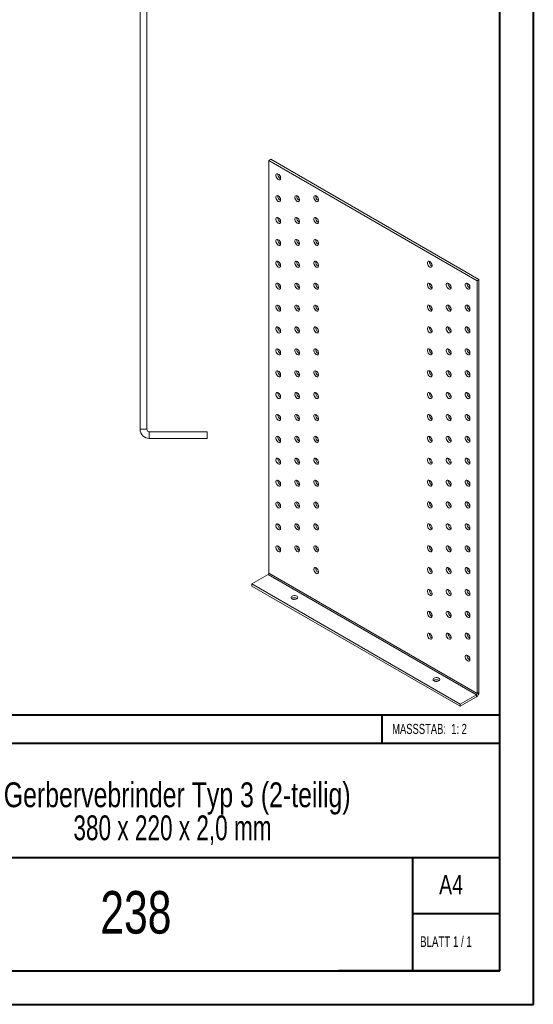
# Model space of a CAD drawing. Header units: millimetres. Extents: x 0 to 210, y 0 to 297.
# Tile 2 of 3: x 133 to 210, y 0 to 147. Entities that reach past the tile are written whole.
import ezdxf

# ---------------------------------------------------------------- set-up
doc = ezdxf.new("R2010")
doc.units = ezdxf.units.MM
doc.styles.add('SLDTEXTSTYLE0', font='TXT', dxfattribs={"width": 0.75})
doc.styles.add('SLDTEXTSTYLE1', font='TXT', dxfattribs={"width": 0.681818})
doc.styles.add('SLDTEXTSTYLE2', font='TXT', dxfattribs={"width": 0.7})
doc.styles.add('SLDTEXTSTYLE4', font='TXT', dxfattribs={"width": 0.680556})

# ---------------------------------------------------------------- blocks, each defined once
blk = doc.blocks.new('SW_NOTE_1')
at = {"color": 0, "linetype": 'Continuous', "lineweight": 0, "char_height": 3.7042, "attachment_point": 2}
for s, insert, style in [('Gerbervebrinder Typ 3 (2-teilig)', (36.75, 4.77), 'SLDTEXTSTYLE0'), ('380 x 220 x 2,0 mm', (36.05, -0.16), 'SLDTEXTSTYLE4')]:
    blk.add_mtext(s, dxfattribs=dict(at, insert=insert, style=style))

msp = doc.modelspace()

# ---------------------------------------------------------------- linework, layer by layer
at = {"color": 7, "linetype": 'Continuous', "lineweight": 40}
for p, q in [((210.08, 0.21), (210.08, 297.21)), ((205.08, 5.21), (205.08, 292.21)), ((205.08, 43.37), (10.11, 43.37)), ((187.47, 39.12), (187.47, 43.37)), ((205.08, 39.12), (108.91, 39.12)), ((108.91, 22.12), (205.08, 22.12)), ((192.08, 5.21), (192.08, 22.21)), ((205.08, 13.71), (192.08, 13.71)), ((10.08, 5.21), (205.08, 5.21)), ((205.08, 5.21), (180.99, 5.21)), ((0.08, 0.21), (210.08, 0.21))]:
    msp.add_line(p, q, dxfattribs=at)
at = {"color": 7, "linetype": 'Continuous', "lineweight": 15}
for p, q in [((151.33, 274.68), (151.33, 86.04)), ((152.33, 274.68), (152.33, 86.04)), ((170.84, 126.34), (170.56, 126.18)), ((201.67, 108.22), (170.56, 126.18)), ((170.56, 126.18), (170.56, 64.57)), ((201.96, 108.38), (170.84, 126.34)), ((172.26, 123.49), (172.32, 123.46)), ((172.26, 120.22), (172.32, 120.19)), ((175.09, 120.22), (175.15, 120.19)), ((177.92, 120.22), (177.98, 120.19)), ((172.26, 116.95), (172.32, 116.92)), ((175.09, 116.95), (175.15, 116.92)), ((177.92, 116.95), (177.98, 116.92)), ((172.26, 113.69), (172.32, 113.66)), ((175.09, 113.69), (175.15, 113.66)), ((177.92, 113.69), (177.98, 113.66)), ((172.26, 110.42), (172.32, 110.39)), ((175.09, 110.42), (175.15, 110.39)), ((177.92, 110.42), (177.98, 110.39)), ((194.89, 110.42), (194.95, 110.39)), ((201.96, 108.38), (201.67, 108.22)), ((201.67, 46.61), (201.67, 108.22)), ((201.96, 46.77), (201.96, 108.38)), ((172.26, 107.16), (172.32, 107.13)), ((175.09, 107.16), (175.15, 107.13)), ((177.92, 107.16), (177.98, 107.13)), ((194.89, 107.16), (194.95, 107.13)), ((197.71, 107.16), (197.78, 107.13)), ((200.54, 107.16), (200.61, 107.13)), ((172.26, 103.89), (172.32, 103.86)), ((175.09, 103.89), (175.15, 103.86)), ((177.92, 103.89), (177.98, 103.86)), ((194.89, 103.89), (194.95, 103.86)), ((197.71, 103.89), (197.78, 103.86)), ((200.54, 103.89), (200.61, 103.86)), ((172.26, 100.62), (172.32, 100.59)), ((175.09, 100.62), (175.15, 100.59)), ((177.92, 100.62), (177.98, 100.59)), ((194.89, 100.63), (194.95, 100.6)), ((197.71, 100.63), (197.78, 100.6)), ((200.54, 100.63), (200.61, 100.6)), ((172.26, 97.36), (172.32, 97.33)), ((175.09, 97.36), (175.15, 97.33)), ((177.92, 97.36), (177.98, 97.33)), ((194.89, 97.36), (194.95, 97.33)), ((197.71, 97.36), (197.78, 97.33)), ((200.54, 97.36), (200.61, 97.33)), ((172.26, 94.09), (172.32, 94.06)), ((175.09, 94.09), (175.15, 94.06)), ((177.92, 94.09), (177.98, 94.06)), ((194.89, 94.09), (194.95, 94.06)), ((197.71, 94.09), (197.78, 94.06)), ((200.54, 94.09), (200.61, 94.06)), ((172.26, 90.82), (172.32, 90.79)), ((175.09, 90.83), (175.15, 90.79)), ((177.92, 90.83), (177.98, 90.79)), ((194.89, 90.83), (194.95, 90.8)), ((197.71, 90.83), (197.78, 90.8)), ((200.54, 90.83), (200.61, 90.8)), ((172.26, 87.56), (172.32, 87.53)), ((175.09, 87.56), (175.15, 87.53)), ((177.92, 87.56), (177.98, 87.53)), ((194.89, 87.56), (194.95, 87.53)), ((197.71, 87.56), (197.78, 87.53)), ((200.54, 87.56), (200.61, 87.53)), ((152.33, 86.04), (151.33, 86.04)), ((152.7, 85.68), (152.7, 84.68)), ((152.7, 85.68), (161.33, 85.68)), ((161.33, 84.68), (161.33, 85.68)), ((152.7, 84.68), (161.33, 84.68)), ((172.26, 84.29), (172.32, 84.26)), ((175.09, 84.29), (175.15, 84.26)), ((177.92, 84.29), (177.98, 84.26)), ((194.89, 84.29), (194.95, 84.26)), ((197.71, 84.29), (197.78, 84.26)), ((200.54, 84.3), (200.61, 84.26)), ((172.26, 81.03), (172.32, 81)), ((175.09, 81.03), (175.15, 81)), ((177.92, 81.03), (177.98, 81)), ((194.89, 81.03), (194.95, 81)), ((197.71, 81.03), (197.78, 81)), ((200.54, 81.03), (200.61, 81)), ((172.26, 77.76), (172.32, 77.73)), ((175.09, 77.76), (175.15, 77.73)), ((177.92, 77.76), (177.98, 77.73)), ((194.89, 77.76), (194.95, 77.73)), ((197.71, 77.76), (197.78, 77.73)), ((200.54, 77.76), (200.61, 77.73)), ((172.26, 74.49), (172.32, 74.46)), ((175.09, 74.49), (175.15, 74.46)), ((177.92, 74.49), (177.98, 74.46)), ((194.89, 74.5), (194.95, 74.47)), ((197.71, 74.5), (197.78, 74.47)), ((200.54, 74.5), (200.61, 74.47)), ((172.26, 71.23), (172.32, 71.2)), ((175.09, 71.23), (175.15, 71.2)), ((177.92, 71.23), (177.98, 71.2)), ((194.89, 71.23), (194.95, 71.2)), ((197.71, 71.23), (197.78, 71.2)), ((200.54, 71.23), (200.61, 71.2)), ((172.26, 67.96), (172.32, 67.93)), ((175.09, 67.96), (175.15, 67.93)), ((177.92, 67.96), (177.98, 67.93)), ((194.89, 67.96), (194.95, 67.93)), ((197.71, 67.96), (197.78, 67.93)), ((200.54, 67.96), (200.61, 67.93)), ((177.92, 64.7), (177.98, 64.67)), ((194.89, 64.7), (194.95, 64.67)), ((197.71, 64.7), (197.78, 64.67)), ((200.54, 64.7), (200.61, 64.67)), ((170.46, 64.39), (168.02, 62.98)), ((170.46, 64.39), (201.57, 46.43)), ((170.56, 64.57), (201.67, 46.61)), ((168.02, 62.98), (199.13, 45.02)), ((168.02, 62.65), (168.02, 62.98)), ((168.02, 62.65), (199.13, 44.69)), ((194.89, 61.43), (194.95, 61.4)), ((197.71, 61.43), (197.78, 61.4)), ((200.54, 61.43), (200.61, 61.4)), ((194.89, 58.17), (194.95, 58.13)), ((197.71, 58.17), (197.78, 58.14)), ((200.54, 58.17), (200.61, 58.14)), ((194.89, 54.9), (194.95, 54.87)), ((197.71, 54.9), (197.78, 54.87)), ((200.54, 54.9), (200.61, 54.87)), ((200.54, 51.63), (200.61, 51.6)), ((199.13, 45.02), (201.57, 46.43)), ((199.13, 44.69), (201.57, 46.1)), ((201.57, 46.1), (201.57, 46.43)), ((201.96, 46.77), (201.67, 46.61)), ((199.13, 44.69), (199.13, 45.02))]:
    msp.add_line(p, q, dxfattribs=at)
at = {"color": 7, "linetype": 'Continuous', "lineweight": 15, "flags": 128}
for points in [[(171.98, 123.32), (172.1, 123.28), (172.2, 123.29), (172.28, 123.35), (172.32, 123.46), (172.32, 123.6), (172.28, 123.76), (172.2, 123.91), (172.1, 124.05), (171.98, 124.14), (171.85, 124.18), (171.75, 124.18), (171.67, 124.11), (171.63, 124), (171.63, 123.86), (171.67, 123.7), (171.75, 123.55), (171.85, 123.42), (171.98, 123.32)], [(171.98, 120.06), (172.1, 120.01), (172.2, 120.02), (172.28, 120.08), (172.32, 120.19), (172.32, 120.34), (172.28, 120.49), (172.2, 120.65), (172.1, 120.78), (171.98, 120.87), (171.85, 120.92), (171.75, 120.91), (171.67, 120.85), (171.63, 120.74), (171.63, 120.6), (171.67, 120.44), (171.75, 120.28), (171.85, 120.15), (171.98, 120.06)], [(174.8, 120.06), (174.92, 120.01), (175.03, 120.02), (175.11, 120.08), (175.15, 120.19), (175.15, 120.34), (175.11, 120.49), (175.03, 120.65), (174.92, 120.78), (174.8, 120.87), (174.68, 120.92), (174.58, 120.91), (174.5, 120.85), (174.46, 120.74), (174.46, 120.6), (174.5, 120.44), (174.58, 120.28), (174.68, 120.15), (174.8, 120.06)], [(177.63, 120.06), (177.75, 120.01), (177.86, 120.02), (177.94, 120.08), (177.98, 120.19), (177.98, 120.34), (177.94, 120.49), (177.86, 120.65), (177.75, 120.78), (177.63, 120.87), (177.51, 120.92), (177.41, 120.91), (177.33, 120.85), (177.28, 120.74), (177.28, 120.6), (177.33, 120.44), (177.41, 120.28), (177.51, 120.15), (177.63, 120.06)], [(171.98, 116.79), (172.1, 116.75), (172.2, 116.76), (172.28, 116.82), (172.32, 116.93), (172.32, 117.07), (172.28, 117.23), (172.2, 117.38), (172.1, 117.51), (171.98, 117.61), (171.85, 117.65), (171.75, 117.64), (171.67, 117.58), (171.63, 117.47), (171.63, 117.33), (171.67, 117.17), (171.75, 117.02), (171.85, 116.89), (171.98, 116.79)], [(174.8, 116.79), (174.92, 116.75), (175.03, 116.76), (175.11, 116.82), (175.15, 116.93), (175.15, 117.07), (175.11, 117.23), (175.03, 117.38), (174.92, 117.51), (174.8, 117.61), (174.68, 117.65), (174.58, 117.64), (174.5, 117.58), (174.46, 117.47), (174.46, 117.33), (174.5, 117.17), (174.58, 117.02), (174.68, 116.89), (174.8, 116.79)], [(177.63, 116.79), (177.75, 116.75), (177.86, 116.76), (177.94, 116.82), (177.98, 116.93), (177.98, 117.07), (177.94, 117.23), (177.86, 117.38), (177.75, 117.51), (177.63, 117.61), (177.51, 117.65), (177.41, 117.64), (177.33, 117.58), (177.28, 117.47), (177.28, 117.33), (177.33, 117.17), (177.41, 117.02), (177.51, 116.89), (177.63, 116.79)], [(171.98, 113.52), (172.1, 113.48), (172.2, 113.49), (172.28, 113.55), (172.32, 113.66), (172.32, 113.8), (172.28, 113.96), (172.2, 114.11), (172.1, 114.25), (171.98, 114.34), (171.85, 114.39), (171.75, 114.38), (171.67, 114.31), (171.63, 114.2), (171.63, 114.06), (171.67, 113.91), (171.75, 113.75), (171.85, 113.62), (171.98, 113.52)], [(174.8, 113.53), (174.92, 113.48), (175.03, 113.49), (175.11, 113.55), (175.15, 113.66), (175.15, 113.8), (175.11, 113.96), (175.03, 114.11), (174.92, 114.25), (174.8, 114.34), (174.68, 114.39), (174.58, 114.38), (174.5, 114.31), (174.46, 114.21), (174.46, 114.06), (174.5, 113.91), (174.58, 113.75), (174.68, 113.62), (174.8, 113.53)], [(177.63, 113.53), (177.75, 113.48), (177.86, 113.49), (177.94, 113.55), (177.98, 113.66), (177.98, 113.8), (177.94, 113.96), (177.86, 114.12), (177.75, 114.25), (177.63, 114.34), (177.51, 114.39), (177.41, 114.38), (177.33, 114.31), (177.28, 114.21), (177.28, 114.06), (177.33, 113.91), (177.41, 113.75), (177.51, 113.62), (177.63, 113.53)], [(171.98, 110.26), (172.1, 110.21), (172.2, 110.22), (172.28, 110.29), (172.32, 110.39), (172.32, 110.54), (172.28, 110.69), (172.2, 110.85), (172.1, 110.98), (171.98, 111.08), (171.85, 111.12), (171.75, 111.11), (171.67, 111.05), (171.63, 110.94), (171.63, 110.8), (171.67, 110.64), (171.75, 110.49), (171.85, 110.35), (171.98, 110.26)], [(174.8, 110.26), (174.92, 110.21), (175.03, 110.22), (175.11, 110.29), (175.15, 110.4), (175.15, 110.54), (175.11, 110.69), (175.03, 110.85), (174.92, 110.98), (174.8, 111.08), (174.68, 111.12), (174.58, 111.11), (174.5, 111.05), (174.46, 110.94), (174.46, 110.8), (174.5, 110.64), (174.58, 110.49), (174.68, 110.35), (174.8, 110.26)], [(177.63, 110.26), (177.75, 110.21), (177.86, 110.22), (177.94, 110.29), (177.98, 110.4), (177.98, 110.54), (177.94, 110.69), (177.86, 110.85), (177.75, 110.98), (177.63, 111.08), (177.51, 111.12), (177.41, 111.11), (177.33, 111.05), (177.28, 110.94), (177.28, 110.8), (177.33, 110.64), (177.41, 110.49), (177.51, 110.35), (177.63, 110.26)], [(194.6, 110.26), (194.72, 110.22), (194.83, 110.23), (194.91, 110.29), (194.95, 110.4), (194.95, 110.54), (194.91, 110.7), (194.83, 110.85), (194.72, 110.98), (194.6, 111.08), (194.48, 111.12), (194.38, 111.11), (194.3, 111.05), (194.25, 110.94), (194.25, 110.8), (194.3, 110.64), (194.38, 110.49), (194.48, 110.36), (194.6, 110.26)], [(171.98, 106.99), (172.1, 106.95), (172.2, 106.96), (172.28, 107.02), (172.32, 107.13), (172.32, 107.27), (172.28, 107.43), (172.2, 107.58), (172.1, 107.71), (171.98, 107.81), (171.85, 107.85), (171.75, 107.84), (171.67, 107.78), (171.63, 107.67), (171.63, 107.53), (171.67, 107.37), (171.75, 107.22), (171.85, 107.09), (171.98, 106.99)], [(174.8, 106.99), (174.92, 106.95), (175.03, 106.96), (175.11, 107.02), (175.15, 107.13), (175.15, 107.27), (175.11, 107.43), (175.03, 107.58), (174.92, 107.71), (174.8, 107.81), (174.68, 107.85), (174.58, 107.84), (174.5, 107.78), (174.46, 107.67), (174.46, 107.53), (174.5, 107.37), (174.58, 107.22), (174.68, 107.09), (174.8, 106.99)], [(177.63, 106.99), (177.75, 106.95), (177.86, 106.96), (177.94, 107.02), (177.98, 107.13), (177.98, 107.27), (177.94, 107.43), (177.86, 107.58), (177.75, 107.72), (177.63, 107.81), (177.51, 107.85), (177.41, 107.85), (177.33, 107.78), (177.28, 107.67), (177.28, 107.53), (177.33, 107.37), (177.41, 107.22), (177.51, 107.09), (177.63, 106.99)], [(194.6, 106.99), (194.72, 106.95), (194.83, 106.96), (194.91, 107.02), (194.95, 107.13), (194.95, 107.27), (194.91, 107.43), (194.83, 107.58), (194.72, 107.72), (194.6, 107.81), (194.48, 107.86), (194.38, 107.85), (194.3, 107.78), (194.25, 107.67), (194.25, 107.53), (194.3, 107.38), (194.38, 107.22), (194.48, 107.09), (194.6, 106.99)], [(197.43, 106.99), (197.55, 106.95), (197.66, 106.96), (197.74, 107.02), (197.78, 107.13), (197.78, 107.27), (197.74, 107.43), (197.66, 107.58), (197.55, 107.72), (197.43, 107.81), (197.31, 107.86), (197.2, 107.85), (197.13, 107.78), (197.08, 107.67), (197.08, 107.53), (197.13, 107.38), (197.2, 107.22), (197.31, 107.09), (197.43, 106.99)], [(200.26, 107), (200.38, 106.95), (200.49, 106.96), (200.57, 107.02), (200.61, 107.13), (200.61, 107.27), (200.57, 107.43), (200.49, 107.58), (200.38, 107.72), (200.26, 107.81), (200.14, 107.86), (200.03, 107.85), (199.95, 107.78), (199.91, 107.68), (199.91, 107.53), (199.95, 107.38), (200.03, 107.22), (200.14, 107.09), (200.26, 107)], [(171.98, 103.73), (172.1, 103.68), (172.2, 103.69), (172.28, 103.75), (172.32, 103.86), (172.32, 104), (172.28, 104.16), (172.2, 104.32), (172.1, 104.45), (171.98, 104.54), (171.85, 104.59), (171.75, 104.58), (171.67, 104.52), (171.63, 104.41), (171.63, 104.26), (171.67, 104.11), (171.75, 103.95), (171.85, 103.82), (171.98, 103.73)], [(174.8, 103.73), (174.92, 103.68), (175.03, 103.69), (175.11, 103.75), (175.15, 103.86), (175.15, 104), (175.11, 104.16), (175.03, 104.32), (174.92, 104.45), (174.8, 104.54), (174.68, 104.59), (174.58, 104.58), (174.5, 104.52), (174.46, 104.41), (174.46, 104.26), (174.5, 104.11), (174.58, 103.95), (174.68, 103.82), (174.8, 103.73)], [(177.63, 103.73), (177.75, 103.68), (177.86, 103.69), (177.94, 103.75), (177.98, 103.86), (177.98, 104), (177.94, 104.16), (177.86, 104.32), (177.75, 104.45), (177.63, 104.54), (177.51, 104.59), (177.41, 104.58), (177.33, 104.52), (177.28, 104.41), (177.28, 104.27), (177.33, 104.11), (177.41, 103.95), (177.51, 103.82), (177.63, 103.73)], [(194.6, 103.73), (194.72, 103.68), (194.83, 103.69), (194.91, 103.76), (194.95, 103.86), (194.95, 104.01), (194.91, 104.16), (194.83, 104.32), (194.72, 104.45), (194.6, 104.54), (194.48, 104.59), (194.38, 104.58), (194.3, 104.52), (194.25, 104.41), (194.25, 104.27), (194.3, 104.11), (194.38, 103.96), (194.48, 103.82), (194.6, 103.73)], [(197.43, 103.73), (197.55, 103.68), (197.66, 103.69), (197.74, 103.76), (197.78, 103.87), (197.78, 104.01), (197.74, 104.16), (197.66, 104.32), (197.55, 104.45), (197.43, 104.55), (197.31, 104.59), (197.2, 104.58), (197.13, 104.52), (197.08, 104.41), (197.08, 104.27), (197.13, 104.11), (197.2, 103.96), (197.31, 103.82), (197.43, 103.73)], [(200.26, 103.73), (200.38, 103.68), (200.49, 103.69), (200.57, 103.76), (200.61, 103.87), (200.61, 104.01), (200.57, 104.16), (200.49, 104.32), (200.38, 104.45), (200.26, 104.55), (200.14, 104.59), (200.03, 104.58), (199.95, 104.52), (199.91, 104.41), (199.91, 104.27), (199.95, 104.11), (200.03, 103.96), (200.14, 103.82), (200.26, 103.73)], [(171.98, 100.46), (172.1, 100.41), (172.2, 100.42), (172.28, 100.49), (172.32, 100.6), (172.32, 100.74), (172.28, 100.9), (172.2, 101.05), (172.1, 101.18), (171.98, 101.28), (171.85, 101.32), (171.75, 101.31), (171.67, 101.25), (171.63, 101.14), (171.63, 101), (171.67, 100.84), (171.75, 100.69), (171.85, 100.55), (171.98, 100.46)], [(174.8, 100.46), (174.92, 100.42), (175.03, 100.42), (175.11, 100.49), (175.15, 100.6), (175.15, 100.74), (175.11, 100.9), (175.03, 101.05), (174.92, 101.18), (174.8, 101.28), (174.68, 101.32), (174.58, 101.31), (174.5, 101.25), (174.46, 101.14), (174.46, 101), (174.5, 100.84), (174.58, 100.69), (174.68, 100.55), (174.8, 100.46)], [(177.63, 100.46), (177.75, 100.42), (177.86, 100.42), (177.94, 100.49), (177.98, 100.6), (177.98, 100.74), (177.94, 100.9), (177.86, 101.05), (177.75, 101.18), (177.63, 101.28), (177.51, 101.32), (177.41, 101.31), (177.33, 101.25), (177.28, 101.14), (177.28, 101), (177.33, 100.84), (177.41, 100.69), (177.51, 100.56), (177.63, 100.46)], [(194.6, 100.46), (194.72, 100.42), (194.83, 100.43), (194.91, 100.49), (194.95, 100.6), (194.95, 100.74), (194.91, 100.9), (194.83, 101.05), (194.72, 101.18), (194.6, 101.28), (194.48, 101.32), (194.38, 101.31), (194.3, 101.25), (194.25, 101.14), (194.25, 101), (194.3, 100.84), (194.38, 100.69), (194.48, 100.56), (194.6, 100.46)], [(197.43, 100.46), (197.55, 100.42), (197.66, 100.43), (197.74, 100.49), (197.78, 100.6), (197.78, 100.74), (197.74, 100.9), (197.66, 101.05), (197.55, 101.18), (197.43, 101.28), (197.31, 101.32), (197.2, 101.31), (197.13, 101.25), (197.08, 101.14), (197.08, 101), (197.13, 100.84), (197.2, 100.69), (197.31, 100.56), (197.43, 100.46)], [(200.26, 100.46), (200.38, 100.42), (200.49, 100.43), (200.57, 100.49), (200.61, 100.6), (200.61, 100.74), (200.57, 100.9), (200.49, 101.05), (200.38, 101.18), (200.26, 101.28), (200.14, 101.32), (200.03, 101.31), (199.95, 101.25), (199.91, 101.14), (199.91, 101), (199.95, 100.84), (200.03, 100.69), (200.14, 100.56), (200.26, 100.46)], [(171.98, 97.19), (172.1, 97.15), (172.2, 97.16), (172.28, 97.22), (172.32, 97.33), (172.32, 97.47), (172.28, 97.63), (172.2, 97.78), (172.1, 97.92), (171.98, 98.01), (171.85, 98.06), (171.75, 98.05), (171.67, 97.98), (171.63, 97.87), (171.63, 97.73), (171.67, 97.57), (171.75, 97.42), (171.85, 97.29), (171.98, 97.19)], [(174.8, 97.19), (174.92, 97.15), (175.03, 97.16), (175.11, 97.22), (175.15, 97.33), (175.15, 97.47), (175.11, 97.63), (175.03, 97.78), (174.92, 97.92), (174.8, 98.01), (174.68, 98.06), (174.58, 98.05), (174.5, 97.98), (174.46, 97.87), (174.46, 97.73), (174.5, 97.58), (174.58, 97.42), (174.68, 97.29), (174.8, 97.19)], [(177.63, 97.19), (177.75, 97.15), (177.86, 97.16), (177.94, 97.22), (177.98, 97.33), (177.98, 97.47), (177.94, 97.63), (177.86, 97.78), (177.75, 97.92), (177.63, 98.01), (177.51, 98.06), (177.41, 98.05), (177.33, 97.98), (177.28, 97.87), (177.28, 97.73), (177.33, 97.58), (177.41, 97.42), (177.51, 97.29), (177.63, 97.19)], [(194.6, 97.2), (194.72, 97.15), (194.83, 97.16), (194.91, 97.22), (194.95, 97.33), (194.95, 97.47), (194.91, 97.63), (194.83, 97.79), (194.72, 97.92), (194.6, 98.01), (194.48, 98.06), (194.38, 98.05), (194.3, 97.99), (194.25, 97.88), (194.25, 97.73), (194.3, 97.58), (194.38, 97.42), (194.48, 97.29), (194.6, 97.2)], [(197.43, 97.2), (197.55, 97.15), (197.66, 97.16), (197.74, 97.22), (197.78, 97.33), (197.78, 97.47), (197.74, 97.63), (197.66, 97.79), (197.55, 97.92), (197.43, 98.01), (197.31, 98.06), (197.2, 98.05), (197.13, 97.99), (197.08, 97.88), (197.08, 97.73), (197.13, 97.58), (197.2, 97.42), (197.31, 97.29), (197.43, 97.2)], [(200.26, 97.2), (200.38, 97.15), (200.49, 97.16), (200.57, 97.22), (200.61, 97.33), (200.61, 97.47), (200.57, 97.63), (200.49, 97.79), (200.38, 97.92), (200.26, 98.01), (200.14, 98.06), (200.03, 98.05), (199.95, 97.99), (199.91, 97.88), (199.91, 97.73), (199.95, 97.58), (200.03, 97.42), (200.14, 97.29), (200.26, 97.2)], [(171.98, 93.93), (172.1, 93.88), (172.2, 93.89), (172.28, 93.96), (172.32, 94.06), (172.32, 94.21), (172.28, 94.36), (172.2, 94.52), (172.1, 94.65), (171.98, 94.74), (171.85, 94.79), (171.75, 94.78), (171.67, 94.72), (171.63, 94.61), (171.63, 94.47), (171.67, 94.31), (171.75, 94.15), (171.85, 94.02), (171.98, 93.93)], [(174.8, 93.93), (174.92, 93.88), (175.03, 93.89), (175.11, 93.96), (175.15, 94.06), (175.15, 94.21), (175.11, 94.36), (175.03, 94.52), (174.92, 94.65), (174.8, 94.74), (174.68, 94.79), (174.58, 94.78), (174.5, 94.72), (174.46, 94.61), (174.46, 94.47), (174.5, 94.31), (174.58, 94.15), (174.68, 94.02), (174.8, 93.93)], [(177.63, 93.93), (177.75, 93.88), (177.86, 93.89), (177.94, 93.96), (177.98, 94.06), (177.98, 94.21), (177.94, 94.36), (177.86, 94.52), (177.75, 94.65), (177.63, 94.74), (177.51, 94.79), (177.41, 94.78), (177.33, 94.72), (177.28, 94.61), (177.28, 94.47), (177.33, 94.31), (177.41, 94.16), (177.51, 94.02), (177.63, 93.93)], [(194.6, 93.93), (194.72, 93.88), (194.83, 93.89), (194.91, 93.96), (194.95, 94.07), (194.95, 94.21), (194.91, 94.37), (194.83, 94.52), (194.72, 94.65), (194.6, 94.75), (194.48, 94.79), (194.38, 94.78), (194.3, 94.72), (194.25, 94.61), (194.25, 94.47), (194.3, 94.31), (194.38, 94.16), (194.48, 94.02), (194.6, 93.93)], [(197.43, 93.93), (197.55, 93.88), (197.66, 93.89), (197.74, 93.96), (197.78, 94.07), (197.78, 94.21), (197.74, 94.37), (197.66, 94.52), (197.55, 94.65), (197.43, 94.75), (197.31, 94.79), (197.2, 94.78), (197.13, 94.72), (197.08, 94.61), (197.08, 94.47), (197.13, 94.31), (197.2, 94.16), (197.31, 94.02), (197.43, 93.93)], [(200.26, 93.93), (200.38, 93.89), (200.49, 93.89), (200.57, 93.96), (200.61, 94.07), (200.61, 94.21), (200.57, 94.37), (200.49, 94.52), (200.38, 94.65), (200.26, 94.75), (200.14, 94.79), (200.03, 94.78), (199.95, 94.72), (199.91, 94.61), (199.91, 94.47), (199.95, 94.31), (200.03, 94.16), (200.14, 94.02), (200.26, 93.93)], [(171.98, 90.66), (172.1, 90.62), (172.2, 90.63), (172.28, 90.69), (172.32, 90.8), (172.32, 90.94), (172.28, 91.1), (172.2, 91.25), (172.1, 91.38), (171.98, 91.48), (171.85, 91.52), (171.75, 91.51), (171.67, 91.45), (171.63, 91.34), (171.63, 91.2), (171.67, 91.04), (171.75, 90.89), (171.85, 90.76), (171.98, 90.66)], [(174.8, 90.66), (174.92, 90.62), (175.03, 90.63), (175.11, 90.69), (175.15, 90.8), (175.15, 90.94), (175.11, 91.1), (175.03, 91.25), (174.92, 91.38), (174.8, 91.48), (174.68, 91.52), (174.58, 91.51), (174.5, 91.45), (174.46, 91.34), (174.46, 91.2), (174.5, 91.04), (174.58, 90.89), (174.68, 90.76), (174.8, 90.66)], [(177.63, 90.66), (177.75, 90.62), (177.86, 90.63), (177.94, 90.69), (177.98, 90.8), (177.98, 90.94), (177.94, 91.1), (177.86, 91.25), (177.75, 91.38), (177.63, 91.48), (177.51, 91.52), (177.41, 91.51), (177.33, 91.45), (177.28, 91.34), (177.28, 91.2), (177.33, 91.04), (177.41, 90.89), (177.51, 90.76), (177.63, 90.66)], [(194.6, 90.66), (194.72, 90.62), (194.83, 90.63), (194.91, 90.69), (194.95, 90.8), (194.95, 90.94), (194.91, 91.1), (194.83, 91.25), (194.72, 91.39), (194.6, 91.48), (194.48, 91.53), (194.38, 91.52), (194.3, 91.45), (194.25, 91.34), (194.25, 91.2), (194.3, 91.04), (194.38, 90.89), (194.48, 90.76), (194.6, 90.66)], [(197.43, 90.66), (197.55, 90.62), (197.66, 90.63), (197.74, 90.69), (197.78, 90.8), (197.78, 90.94), (197.74, 91.1), (197.66, 91.25), (197.55, 91.39), (197.43, 91.48), (197.31, 91.53), (197.2, 91.52), (197.13, 91.45), (197.08, 91.34), (197.08, 91.2), (197.13, 91.04), (197.2, 90.89), (197.31, 90.76), (197.43, 90.66)], [(200.26, 90.66), (200.38, 90.62), (200.49, 90.63), (200.57, 90.69), (200.61, 90.8), (200.61, 90.94), (200.57, 91.1), (200.49, 91.25), (200.38, 91.39), (200.26, 91.48), (200.14, 91.53), (200.03, 91.52), (199.95, 91.45), (199.91, 91.34), (199.91, 91.2), (199.95, 91.05), (200.03, 90.89), (200.14, 90.76), (200.26, 90.66)], [(171.98, 87.4), (172.1, 87.35), (172.2, 87.36), (172.28, 87.42), (172.32, 87.53), (172.32, 87.67), (172.28, 87.83), (172.2, 87.99), (172.1, 88.12), (171.98, 88.21), (171.85, 88.26), (171.75, 88.25), (171.67, 88.18), (171.63, 88.08), (171.63, 87.93), (171.67, 87.78), (171.75, 87.62), (171.85, 87.49), (171.98, 87.4)], [(174.8, 87.4), (174.92, 87.35), (175.03, 87.36), (175.11, 87.42), (175.15, 87.53), (175.15, 87.67), (175.11, 87.83), (175.03, 87.99), (174.92, 88.12), (174.8, 88.21), (174.68, 88.26), (174.58, 88.25), (174.5, 88.18), (174.46, 88.08), (174.46, 87.93), (174.5, 87.78), (174.58, 87.62), (174.68, 87.49), (174.8, 87.4)], [(177.63, 87.4), (177.75, 87.35), (177.86, 87.36), (177.94, 87.42), (177.98, 87.53), (177.98, 87.67), (177.94, 87.83), (177.86, 87.99), (177.75, 88.12), (177.63, 88.21), (177.51, 88.26), (177.41, 88.25), (177.33, 88.19), (177.28, 88.08), (177.28, 87.93), (177.33, 87.78), (177.41, 87.62), (177.51, 87.49), (177.63, 87.4)], [(194.6, 87.4), (194.72, 87.35), (194.83, 87.36), (194.91, 87.42), (194.95, 87.53), (194.95, 87.68), (194.91, 87.83), (194.83, 87.99), (194.72, 88.12), (194.6, 88.21), (194.48, 88.26), (194.38, 88.25), (194.3, 88.19), (194.25, 88.08), (194.25, 87.94), (194.3, 87.78), (194.38, 87.62), (194.48, 87.49), (194.6, 87.4)], [(197.43, 87.4), (197.55, 87.35), (197.66, 87.36), (197.74, 87.43), (197.78, 87.53), (197.78, 87.68), (197.74, 87.83), (197.66, 87.99), (197.55, 88.12), (197.43, 88.21), (197.31, 88.26), (197.2, 88.25), (197.13, 88.19), (197.08, 88.08), (197.08, 87.94), (197.13, 87.78), (197.2, 87.62), (197.31, 87.49), (197.43, 87.4)], [(200.26, 87.4), (200.38, 87.35), (200.49, 87.36), (200.57, 87.43), (200.61, 87.53), (200.61, 87.68), (200.57, 87.83), (200.49, 87.99), (200.38, 88.12), (200.26, 88.21), (200.14, 88.26), (200.03, 88.25), (199.95, 88.19), (199.91, 88.08), (199.91, 87.94), (199.95, 87.78), (200.03, 87.62), (200.14, 87.49), (200.26, 87.4)], [(171.98, 84.13), (172.1, 84.08), (172.2, 84.09), (172.28, 84.16), (172.32, 84.27), (172.32, 84.41), (172.28, 84.56), (172.2, 84.72), (172.1, 84.85), (171.98, 84.95), (171.85, 84.99), (171.75, 84.98), (171.67, 84.92), (171.63, 84.81), (171.63, 84.67), (171.67, 84.51), (171.75, 84.36), (171.85, 84.22), (171.98, 84.13)], [(174.8, 84.13), (174.92, 84.08), (175.03, 84.09), (175.11, 84.16), (175.15, 84.27), (175.15, 84.41), (175.11, 84.57), (175.03, 84.72), (174.92, 84.85), (174.8, 84.95), (174.68, 84.99), (174.58, 84.98), (174.5, 84.92), (174.46, 84.81), (174.46, 84.67), (174.5, 84.51), (174.58, 84.36), (174.68, 84.22), (174.8, 84.13)], [(177.63, 84.13), (177.75, 84.08), (177.86, 84.09), (177.94, 84.16), (177.98, 84.27), (177.98, 84.41), (177.94, 84.57), (177.86, 84.72), (177.75, 84.85), (177.63, 84.95), (177.51, 84.99), (177.41, 84.98), (177.33, 84.92), (177.28, 84.81), (177.28, 84.67), (177.33, 84.51), (177.41, 84.36), (177.51, 84.22), (177.63, 84.13)], [(194.6, 84.13), (194.72, 84.09), (194.83, 84.1), (194.91, 84.16), (194.95, 84.27), (194.95, 84.41), (194.91, 84.57), (194.83, 84.72), (194.72, 84.85), (194.6, 84.95), (194.48, 84.99), (194.38, 84.98), (194.3, 84.92), (194.25, 84.81), (194.25, 84.67), (194.3, 84.51), (194.38, 84.36), (194.48, 84.23), (194.6, 84.13)], [(197.43, 84.13), (197.55, 84.09), (197.66, 84.1), (197.74, 84.16), (197.78, 84.27), (197.78, 84.41), (197.74, 84.57), (197.66, 84.72), (197.55, 84.85), (197.43, 84.95), (197.31, 84.99), (197.2, 84.98), (197.13, 84.92), (197.08, 84.81), (197.08, 84.67), (197.13, 84.51), (197.2, 84.36), (197.31, 84.23), (197.43, 84.13)], [(200.26, 84.13), (200.38, 84.09), (200.49, 84.1), (200.57, 84.16), (200.61, 84.27), (200.61, 84.41), (200.57, 84.57), (200.49, 84.72), (200.38, 84.85), (200.26, 84.95), (200.14, 84.99), (200.03, 84.98), (199.95, 84.92), (199.91, 84.81), (199.91, 84.67), (199.95, 84.51), (200.03, 84.36), (200.14, 84.23), (200.26, 84.13)], [(171.98, 80.86), (172.1, 80.82), (172.2, 80.83), (172.28, 80.89), (172.32, 81), (172.32, 81.14), (172.28, 81.3), (172.2, 81.45), (172.1, 81.59), (171.98, 81.68), (171.85, 81.72), (171.75, 81.72), (171.67, 81.65), (171.63, 81.54), (171.63, 81.4), (171.67, 81.24), (171.75, 81.09), (171.85, 80.96), (171.98, 80.86)], [(174.8, 80.86), (174.92, 80.82), (175.03, 80.83), (175.11, 80.89), (175.15, 81), (175.15, 81.14), (175.11, 81.3), (175.03, 81.45), (174.92, 81.59), (174.8, 81.68), (174.68, 81.73), (174.58, 81.72), (174.5, 81.65), (174.46, 81.54), (174.46, 81.4), (174.5, 81.24), (174.58, 81.09), (174.68, 80.96), (174.8, 80.86)], [(177.63, 80.86), (177.75, 80.82), (177.86, 80.83), (177.94, 80.89), (177.98, 81), (177.98, 81.14), (177.94, 81.3), (177.86, 81.45), (177.75, 81.59), (177.63, 81.68), (177.51, 81.73), (177.41, 81.72), (177.33, 81.65), (177.28, 81.54), (177.28, 81.4), (177.33, 81.24), (177.41, 81.09), (177.51, 80.96), (177.63, 80.86)], [(194.6, 80.87), (194.72, 80.82), (194.83, 80.83), (194.91, 80.89), (194.95, 81), (194.95, 81.14), (194.91, 81.3), (194.83, 81.46), (194.72, 81.59), (194.6, 81.68), (194.48, 81.73), (194.38, 81.72), (194.3, 81.65), (194.25, 81.55), (194.25, 81.4), (194.3, 81.25), (194.38, 81.09), (194.48, 80.96), (194.6, 80.87)], [(197.43, 80.87), (197.55, 80.82), (197.66, 80.83), (197.74, 80.89), (197.78, 81), (197.78, 81.14), (197.74, 81.3), (197.66, 81.46), (197.55, 81.59), (197.43, 81.68), (197.31, 81.73), (197.2, 81.72), (197.13, 81.65), (197.08, 81.55), (197.08, 81.4), (197.13, 81.25), (197.2, 81.09), (197.31, 80.96), (197.43, 80.87)], [(200.26, 80.87), (200.38, 80.82), (200.49, 80.83), (200.57, 80.89), (200.61, 81), (200.61, 81.14), (200.57, 81.3), (200.49, 81.46), (200.38, 81.59), (200.26, 81.68), (200.14, 81.73), (200.03, 81.72), (199.95, 81.65), (199.91, 81.55), (199.91, 81.4), (199.95, 81.25), (200.03, 81.09), (200.14, 80.96), (200.26, 80.87)], [(171.98, 77.6), (172.1, 77.55), (172.2, 77.56), (172.28, 77.62), (172.32, 77.73), (172.32, 77.88), (172.28, 78.03), (172.2, 78.19), (172.1, 78.32), (171.98, 78.41), (171.85, 78.46), (171.75, 78.45), (171.67, 78.39), (171.63, 78.28), (171.63, 78.14), (171.67, 77.98), (171.75, 77.82), (171.85, 77.69), (171.98, 77.6)], [(174.8, 77.6), (174.92, 77.55), (175.03, 77.56), (175.11, 77.62), (175.15, 77.73), (175.15, 77.88), (175.11, 78.03), (175.03, 78.19), (174.92, 78.32), (174.8, 78.41), (174.68, 78.46), (174.58, 78.45), (174.5, 78.39), (174.46, 78.28), (174.46, 78.14), (174.5, 77.98), (174.58, 77.82), (174.68, 77.69), (174.8, 77.6)], [(177.63, 77.6), (177.75, 77.55), (177.86, 77.56), (177.94, 77.62), (177.98, 77.73), (177.98, 77.88), (177.94, 78.03), (177.86, 78.19), (177.75, 78.32), (177.63, 78.41), (177.51, 78.46), (177.41, 78.45), (177.33, 78.39), (177.28, 78.28), (177.28, 78.14), (177.33, 77.98), (177.41, 77.82), (177.51, 77.69), (177.63, 77.6)], [(194.6, 77.6), (194.72, 77.55), (194.83, 77.56), (194.91, 77.63), (194.95, 77.74), (194.95, 77.88), (194.91, 78.03), (194.83, 78.19), (194.72, 78.32), (194.6, 78.42), (194.48, 78.46), (194.38, 78.45), (194.3, 78.39), (194.25, 78.28), (194.25, 78.14), (194.3, 77.98), (194.38, 77.83), (194.48, 77.69), (194.6, 77.6)], [(197.43, 77.6), (197.55, 77.55), (197.66, 77.56), (197.74, 77.63), (197.78, 77.74), (197.78, 77.88), (197.74, 78.03), (197.66, 78.19), (197.55, 78.32), (197.43, 78.42), (197.31, 78.46), (197.2, 78.45), (197.13, 78.39), (197.08, 78.28), (197.08, 78.14), (197.13, 77.98), (197.2, 77.83), (197.31, 77.69), (197.43, 77.6)], [(200.26, 77.6), (200.38, 77.55), (200.49, 77.56), (200.57, 77.63), (200.61, 77.74), (200.61, 77.88), (200.57, 78.04), (200.49, 78.19), (200.38, 78.32), (200.26, 78.42), (200.14, 78.46), (200.03, 78.45), (199.95, 78.39), (199.91, 78.28), (199.91, 78.14), (199.95, 77.98), (200.03, 77.83), (200.14, 77.69), (200.26, 77.6)], [(171.98, 74.33), (172.1, 74.29), (172.2, 74.3), (172.28, 74.36), (172.32, 74.47), (172.32, 74.61), (172.28, 74.77), (172.2, 74.92), (172.1, 75.05), (171.98, 75.15), (171.85, 75.19), (171.75, 75.18), (171.67, 75.12), (171.63, 75.01), (171.63, 74.87), (171.67, 74.71), (171.75, 74.56), (171.85, 74.43), (171.98, 74.33)], [(174.8, 74.33), (174.92, 74.29), (175.03, 74.3), (175.11, 74.36), (175.15, 74.47), (175.15, 74.61), (175.11, 74.77), (175.03, 74.92), (174.92, 75.05), (174.8, 75.15), (174.68, 75.19), (174.58, 75.18), (174.5, 75.12), (174.46, 75.01), (174.46, 74.87), (174.5, 74.71), (174.58, 74.56), (174.68, 74.43), (174.8, 74.33)], [(177.63, 74.33), (177.75, 74.29), (177.86, 74.3), (177.94, 74.36), (177.98, 74.47), (177.98, 74.61), (177.94, 74.77), (177.86, 74.92), (177.75, 75.05), (177.63, 75.15), (177.51, 75.19), (177.41, 75.18), (177.33, 75.12), (177.28, 75.01), (177.28, 74.87), (177.33, 74.71), (177.41, 74.56), (177.51, 74.43), (177.63, 74.33)], [(194.6, 74.33), (194.72, 74.29), (194.83, 74.3), (194.91, 74.36), (194.95, 74.47), (194.95, 74.61), (194.91, 74.77), (194.83, 74.92), (194.72, 75.06), (194.6, 75.15), (194.48, 75.19), (194.38, 75.19), (194.3, 75.12), (194.25, 75.01), (194.25, 74.87), (194.3, 74.71), (194.38, 74.56), (194.48, 74.43), (194.6, 74.33)], [(197.43, 74.33), (197.55, 74.29), (197.66, 74.3), (197.74, 74.36), (197.78, 74.47), (197.78, 74.61), (197.74, 74.77), (197.66, 74.92), (197.55, 75.06), (197.43, 75.15), (197.31, 75.19), (197.2, 75.19), (197.13, 75.12), (197.08, 75.01), (197.08, 74.87), (197.13, 74.71), (197.2, 74.56), (197.31, 74.43), (197.43, 74.33)], [(200.26, 74.33), (200.38, 74.29), (200.49, 74.3), (200.57, 74.36), (200.61, 74.47), (200.61, 74.61), (200.57, 74.77), (200.49, 74.92), (200.38, 75.06), (200.26, 75.15), (200.14, 75.2), (200.03, 75.19), (199.95, 75.12), (199.91, 75.01), (199.91, 74.87), (199.95, 74.71), (200.03, 74.56), (200.14, 74.43), (200.26, 74.33)], [(171.98, 71.06), (172.1, 71.02), (172.2, 71.03), (172.28, 71.09), (172.32, 71.2), (172.32, 71.34), (172.28, 71.5), (172.2, 71.65), (172.1, 71.79), (171.98, 71.88), (171.85, 71.93), (171.75, 71.92), (171.67, 71.85), (171.63, 71.74), (171.63, 71.6), (171.67, 71.45), (171.75, 71.29), (171.85, 71.16), (171.98, 71.06)], [(174.8, 71.06), (174.92, 71.02), (175.03, 71.03), (175.11, 71.09), (175.15, 71.2), (175.15, 71.34), (175.11, 71.5), (175.03, 71.65), (174.92, 71.79), (174.8, 71.88), (174.68, 71.93), (174.58, 71.92), (174.5, 71.85), (174.46, 71.75), (174.46, 71.6), (174.5, 71.45), (174.58, 71.29), (174.68, 71.16), (174.8, 71.06)], [(177.63, 71.07), (177.75, 71.02), (177.86, 71.03), (177.94, 71.09), (177.98, 71.2), (177.98, 71.34), (177.94, 71.5), (177.86, 71.65), (177.75, 71.79), (177.63, 71.88), (177.51, 71.93), (177.41, 71.92), (177.33, 71.85), (177.28, 71.75), (177.28, 71.6), (177.33, 71.45), (177.41, 71.29), (177.51, 71.16), (177.63, 71.07)], [(194.6, 71.07), (194.72, 71.02), (194.83, 71.03), (194.91, 71.09), (194.95, 71.2), (194.95, 71.34), (194.91, 71.5), (194.83, 71.66), (194.72, 71.79), (194.6, 71.88), (194.48, 71.93), (194.38, 71.92), (194.3, 71.86), (194.25, 71.75), (194.25, 71.61), (194.3, 71.45), (194.38, 71.29), (194.48, 71.16), (194.6, 71.07)], [(197.43, 71.07), (197.55, 71.02), (197.66, 71.03), (197.74, 71.09), (197.78, 71.2), (197.78, 71.35), (197.74, 71.5), (197.66, 71.66), (197.55, 71.79), (197.43, 71.88), (197.31, 71.93), (197.2, 71.92), (197.13, 71.86), (197.08, 71.75), (197.08, 71.61), (197.13, 71.45), (197.2, 71.29), (197.31, 71.16), (197.43, 71.07)], [(200.26, 71.07), (200.38, 71.02), (200.49, 71.03), (200.57, 71.09), (200.61, 71.2), (200.61, 71.35), (200.57, 71.5), (200.49, 71.66), (200.38, 71.79), (200.26, 71.88), (200.14, 71.93), (200.03, 71.92), (199.95, 71.86), (199.91, 71.75), (199.91, 71.61), (199.95, 71.45), (200.03, 71.29), (200.14, 71.16), (200.26, 71.07)], [(171.98, 67.8), (172.1, 67.75), (172.2, 67.76), (172.28, 67.83), (172.32, 67.93), (172.32, 68.08), (172.28, 68.23), (172.2, 68.39), (172.1, 68.52), (171.98, 68.62), (171.85, 68.66), (171.75, 68.65), (171.67, 68.59), (171.63, 68.48), (171.63, 68.34), (171.67, 68.18), (171.75, 68.03), (171.85, 67.89), (171.98, 67.8)], [(174.8, 67.8), (174.92, 67.75), (175.03, 67.76), (175.11, 67.83), (175.15, 67.94), (175.15, 68.08), (175.11, 68.23), (175.03, 68.39), (174.92, 68.52), (174.8, 68.62), (174.68, 68.66), (174.58, 68.65), (174.5, 68.59), (174.46, 68.48), (174.46, 68.34), (174.5, 68.18), (174.58, 68.03), (174.68, 67.89), (174.8, 67.8)], [(177.63, 67.8), (177.75, 67.75), (177.86, 67.76), (177.94, 67.83), (177.98, 67.94), (177.98, 68.08), (177.94, 68.23), (177.86, 68.39), (177.75, 68.52), (177.63, 68.62), (177.51, 68.66), (177.41, 68.65), (177.33, 68.59), (177.28, 68.48), (177.28, 68.34), (177.33, 68.18), (177.41, 68.03), (177.51, 67.89), (177.63, 67.8)], [(194.6, 67.8), (194.72, 67.76), (194.83, 67.76), (194.91, 67.83), (194.95, 67.94), (194.95, 68.08), (194.91, 68.24), (194.83, 68.39), (194.72, 68.52), (194.6, 68.62), (194.48, 68.66), (194.38, 68.65), (194.3, 68.59), (194.25, 68.48), (194.25, 68.34), (194.3, 68.18), (194.38, 68.03), (194.48, 67.9), (194.6, 67.8)], [(197.43, 67.8), (197.55, 67.76), (197.66, 67.77), (197.74, 67.83), (197.78, 67.94), (197.78, 68.08), (197.74, 68.24), (197.66, 68.39), (197.55, 68.52), (197.43, 68.62), (197.31, 68.66), (197.2, 68.65), (197.13, 68.59), (197.08, 68.48), (197.08, 68.34), (197.13, 68.18), (197.2, 68.03), (197.31, 67.9), (197.43, 67.8)], [(200.26, 67.8), (200.38, 67.76), (200.49, 67.77), (200.57, 67.83), (200.61, 67.94), (200.61, 68.08), (200.57, 68.24), (200.49, 68.39), (200.38, 68.52), (200.26, 68.62), (200.14, 68.66), (200.03, 68.65), (199.95, 68.59), (199.91, 68.48), (199.91, 68.34), (199.95, 68.18), (200.03, 68.03), (200.14, 67.9), (200.26, 67.8)], [(177.63, 64.53), (177.75, 64.49), (177.86, 64.5), (177.94, 64.56), (177.98, 64.67), (177.98, 64.81), (177.94, 64.97), (177.86, 65.12), (177.75, 65.25), (177.63, 65.35), (177.51, 65.39), (177.41, 65.39), (177.33, 65.32), (177.28, 65.21), (177.28, 65.07), (177.33, 64.91), (177.41, 64.76), (177.51, 64.63), (177.63, 64.53)], [(194.6, 64.53), (194.72, 64.49), (194.83, 64.5), (194.91, 64.56), (194.95, 64.67), (194.95, 64.81), (194.91, 64.97), (194.83, 65.12), (194.72, 65.26), (194.6, 65.35), (194.48, 65.4), (194.38, 65.39), (194.3, 65.32), (194.25, 65.21), (194.25, 65.07), (194.3, 64.92), (194.38, 64.76), (194.48, 64.63), (194.6, 64.53)], [(197.43, 64.53), (197.55, 64.49), (197.66, 64.5), (197.74, 64.56), (197.78, 64.67), (197.78, 64.81), (197.74, 64.97), (197.66, 65.12), (197.55, 65.26), (197.43, 65.35), (197.31, 65.4), (197.2, 65.39), (197.13, 65.32), (197.08, 65.21), (197.08, 65.07), (197.13, 64.92), (197.2, 64.76), (197.31, 64.63), (197.43, 64.53)], [(200.26, 64.53), (200.38, 64.49), (200.49, 64.5), (200.57, 64.56), (200.61, 64.67), (200.61, 64.81), (200.57, 64.97), (200.49, 65.12), (200.38, 65.26), (200.26, 65.35), (200.14, 65.4), (200.03, 65.39), (199.95, 65.32), (199.91, 65.22), (199.91, 65.07), (199.95, 64.92), (200.03, 64.76), (200.14, 64.63), (200.26, 64.53)], [(194.6, 61.27), (194.72, 61.22), (194.83, 61.23), (194.91, 61.3), (194.95, 61.4), (194.95, 61.55), (194.91, 61.7), (194.83, 61.86), (194.72, 61.99), (194.6, 62.08), (194.48, 62.13), (194.38, 62.12), (194.3, 62.06), (194.25, 61.95), (194.25, 61.81), (194.3, 61.65), (194.38, 61.49), (194.48, 61.36), (194.6, 61.27)], [(197.43, 61.27), (197.55, 61.22), (197.66, 61.23), (197.74, 61.3), (197.78, 61.4), (197.78, 61.55), (197.74, 61.7), (197.66, 61.86), (197.55, 61.99), (197.43, 62.09), (197.31, 62.13), (197.2, 62.12), (197.13, 62.06), (197.08, 61.95), (197.08, 61.81), (197.13, 61.65), (197.2, 61.5), (197.31, 61.36), (197.43, 61.27)], [(200.26, 61.27), (200.38, 61.22), (200.49, 61.23), (200.57, 61.3), (200.61, 61.41), (200.61, 61.55), (200.57, 61.7), (200.49, 61.86), (200.38, 61.99), (200.26, 62.09), (200.14, 62.13), (200.03, 62.12), (199.95, 62.06), (199.91, 61.95), (199.91, 61.81), (199.95, 61.65), (200.03, 61.5), (200.14, 61.36), (200.26, 61.27)], [(174.03, 61.14), (173.93, 61.06), (173.88, 60.96), (173.9, 60.87), (173.97, 60.77), (174.09, 60.7), (174.25, 60.66), (174.42, 60.65), (174.59, 60.68), (174.73, 60.74), (174.83, 60.82), (174.88, 60.91), (174.86, 61.01), (174.79, 61.11), (174.67, 61.18), (174.51, 61.22), (174.34, 61.23), (174.17, 61.2), (174.03, 61.14)], [(194.6, 58), (194.72, 57.96), (194.83, 57.97), (194.91, 58.03), (194.95, 58.14), (194.95, 58.28), (194.91, 58.44), (194.83, 58.59), (194.72, 58.72), (194.6, 58.82), (194.48, 58.86), (194.38, 58.85), (194.3, 58.79), (194.25, 58.68), (194.25, 58.54), (194.3, 58.38), (194.38, 58.23), (194.48, 58.1), (194.6, 58)], [(197.43, 58), (197.55, 57.96), (197.66, 57.97), (197.74, 58.03), (197.78, 58.14), (197.78, 58.28), (197.74, 58.44), (197.66, 58.59), (197.55, 58.72), (197.43, 58.82), (197.31, 58.86), (197.2, 58.85), (197.13, 58.79), (197.08, 58.68), (197.08, 58.54), (197.13, 58.38), (197.2, 58.23), (197.31, 58.1), (197.43, 58)], [(200.26, 58), (200.38, 57.96), (200.49, 57.97), (200.57, 58.03), (200.61, 58.14), (200.61, 58.28), (200.57, 58.44), (200.49, 58.59), (200.38, 58.72), (200.26, 58.82), (200.14, 58.86), (200.03, 58.85), (199.95, 58.79), (199.91, 58.68), (199.91, 58.54), (199.95, 58.38), (200.03, 58.23), (200.14, 58.1), (200.26, 58)], [(194.6, 54.74), (194.72, 54.69), (194.83, 54.7), (194.91, 54.76), (194.95, 54.87), (194.95, 55.01), (194.91, 55.17), (194.83, 55.33), (194.72, 55.46), (194.6, 55.55), (194.48, 55.6), (194.38, 55.59), (194.3, 55.53), (194.25, 55.42), (194.25, 55.27), (194.3, 55.12), (194.38, 54.96), (194.48, 54.83), (194.6, 54.74)], [(197.43, 54.74), (197.55, 54.69), (197.66, 54.7), (197.74, 54.76), (197.78, 54.87), (197.78, 55.01), (197.74, 55.17), (197.66, 55.33), (197.55, 55.46), (197.43, 55.55), (197.31, 55.6), (197.2, 55.59), (197.13, 55.53), (197.08, 55.42), (197.08, 55.27), (197.13, 55.12), (197.2, 54.96), (197.31, 54.83), (197.43, 54.74)], [(200.26, 54.74), (200.38, 54.69), (200.49, 54.7), (200.57, 54.76), (200.61, 54.87), (200.61, 55.01), (200.57, 55.17), (200.49, 55.33), (200.38, 55.46), (200.26, 55.55), (200.14, 55.6), (200.03, 55.59), (199.95, 55.53), (199.91, 55.42), (199.91, 55.27), (199.95, 55.12), (200.03, 54.96), (200.14, 54.83), (200.26, 54.74)], [(200.26, 51.47), (200.38, 51.43), (200.49, 51.43), (200.57, 51.5), (200.61, 51.61), (200.61, 51.75), (200.57, 51.91), (200.49, 52.06), (200.38, 52.19), (200.26, 52.29), (200.14, 52.33), (200.03, 52.32), (199.95, 52.26), (199.91, 52.15), (199.91, 52.01), (199.95, 51.85), (200.03, 51.7), (200.14, 51.56), (200.26, 51.47)], [(195.24, 48.9), (195.14, 48.82), (195.09, 48.72), (195.11, 48.62), (195.18, 48.53), (195.31, 48.46), (195.46, 48.41), (195.64, 48.41), (195.8, 48.43), (195.95, 48.49), (196.05, 48.57), (196.09, 48.67), (196.08, 48.77), (196, 48.86), (195.88, 48.93), (195.72, 48.97), (195.55, 48.98), (195.38, 48.96), (195.24, 48.9)]]:
    msp.add_lwpolyline(points, dxfattribs=at)
at = {"color": 7, "linetype": 'Continuous', "lineweight": 15}
for centre, radius, start, end in [((172.62, 124.1), 0.709, 174.178, 239.7145), ((172.62, 120.83), 0.709, 174.178, 239.7145), ((175.44, 120.83), 0.709, 174.178, 239.7145), ((178.27, 120.83), 0.709, 174.178, 239.7145), ((172.62, 117.57), 0.709, 174.178, 239.7145), ((175.44, 117.57), 0.709, 174.178, 239.7145), ((178.27, 117.57), 0.709, 174.178, 239.7145), ((172.62, 114.3), 0.709, 174.178, 239.7145), ((175.44, 114.3), 0.709, 174.178, 239.7145), ((178.27, 114.3), 0.709, 174.178, 239.7145), ((172.62, 111.03), 0.709, 174.178, 239.7145), ((175.44, 111.03), 0.709, 174.178, 239.7145), ((178.27, 111.03), 0.709, 174.178, 239.7145), ((195.24, 111.04), 0.709, 174.178, 239.7145), ((172.62, 107.77), 0.709, 174.178, 239.7145), ((175.44, 107.77), 0.709, 174.178, 239.7145), ((178.27, 107.77), 0.709, 174.178, 239.7145), ((195.24, 107.77), 0.709, 174.178, 239.7145), ((198.07, 107.77), 0.709, 174.178, 239.7145), ((200.9, 107.77), 0.709, 174.178, 239.7145), ((172.62, 104.5), 0.709, 174.178, 239.7145), ((175.44, 104.5), 0.709, 174.178, 239.7145), ((178.27, 104.5), 0.709, 174.178, 239.7145), ((195.24, 104.5), 0.709, 174.178, 239.7145), ((198.07, 104.5), 0.709, 174.178, 239.7145), ((200.9, 104.5), 0.709, 174.178, 239.7145), ((172.62, 101.24), 0.709, 174.178, 239.7145), ((175.44, 101.24), 0.709, 174.178, 239.7145), ((178.27, 101.24), 0.709, 174.178, 239.7145), ((195.24, 101.24), 0.709, 174.178, 239.7145), ((198.07, 101.24), 0.709, 174.178, 239.7145), ((200.9, 101.24), 0.709, 174.178, 239.7145), ((172.62, 97.97), 0.709, 174.178, 239.7145), ((175.44, 97.97), 0.709, 174.178, 239.7145), ((178.27, 97.97), 0.709, 174.178, 239.7145), ((195.24, 97.97), 0.709, 174.178, 239.7145), ((198.07, 97.97), 0.709, 174.178, 239.7145), ((200.9, 97.97), 0.709, 174.178, 239.7145), ((172.62, 94.7), 0.709, 174.178, 239.7145), ((175.44, 94.7), 0.709, 174.178, 239.7145), ((178.27, 94.7), 0.709, 174.178, 239.7145), ((195.24, 94.71), 0.709, 174.178, 239.7145), ((198.07, 94.71), 0.709, 174.178, 239.7145), ((200.9, 94.71), 0.709, 174.178, 239.7145), ((172.62, 91.44), 0.709, 174.178, 239.7145), ((175.44, 91.44), 0.709, 174.178, 239.7145), ((178.27, 91.44), 0.709, 174.178, 239.7145), ((195.24, 91.44), 0.709, 174.178, 239.7145), ((198.07, 91.44), 0.709, 174.178, 239.7145), ((200.9, 91.44), 0.709, 174.178, 239.7145), ((172.62, 88.17), 0.709, 174.178, 239.7145), ((175.44, 88.17), 0.709, 174.178, 239.7145), ((178.27, 88.17), 0.709, 174.178, 239.7145), ((195.24, 88.17), 0.709, 174.178, 239.7145), ((198.07, 88.17), 0.709, 174.178, 239.7145), ((200.9, 88.17), 0.709, 174.178, 239.7145), ((152.7, 86.04), 1.37, 180, 270), ((152.7, 86.04), 0.368, 180, 270), ((172.62, 84.9), 0.709, 174.178, 239.7145), ((175.44, 84.9), 0.709, 174.178, 239.7145), ((178.27, 84.9), 0.709, 174.178, 239.7145), ((195.24, 84.91), 0.709, 174.178, 239.7145), ((198.07, 84.91), 0.709, 174.178, 239.7145), ((200.9, 84.91), 0.709, 174.178, 239.7145), ((172.62, 81.64), 0.709, 174.178, 239.7145), ((175.44, 81.64), 0.709, 174.178, 239.7145), ((178.27, 81.64), 0.709, 174.178, 239.7145), ((195.24, 81.64), 0.709, 174.178, 239.7145), ((198.07, 81.64), 0.709, 174.178, 239.7145), ((200.9, 81.64), 0.709, 174.178, 239.7145), ((172.62, 78.37), 0.709, 174.178, 239.7145), ((175.44, 78.37), 0.709, 174.178, 239.7145), ((178.27, 78.37), 0.709, 174.178, 239.7145), ((195.24, 78.37), 0.709, 174.178, 239.7145), ((198.07, 78.37), 0.709, 174.178, 239.7145), ((200.9, 78.37), 0.709, 174.178, 239.7145), ((172.62, 75.11), 0.709, 174.178, 239.7145), ((175.44, 75.11), 0.709, 174.178, 239.7145), ((178.27, 75.11), 0.709, 174.178, 239.7145), ((195.24, 75.11), 0.709, 174.178, 239.7145), ((198.07, 75.11), 0.709, 174.178, 239.7145), ((200.9, 75.11), 0.709, 174.178, 239.7145), ((172.62, 71.84), 0.709, 174.178, 239.7145), ((175.44, 71.84), 0.709, 174.178, 239.7145), ((178.27, 71.84), 0.709, 174.178, 239.7145), ((195.24, 71.84), 0.709, 174.178, 239.7145), ((198.07, 71.84), 0.709, 174.178, 239.7145), ((200.9, 71.84), 0.709, 174.178, 239.7145), ((172.62, 68.57), 0.709, 174.178, 239.7145), ((175.44, 68.57), 0.709, 174.178, 239.7145), ((178.27, 68.57), 0.709, 174.178, 239.7145), ((195.24, 68.58), 0.709, 174.178, 239.7145), ((198.07, 68.58), 0.709, 174.178, 239.7145), ((200.9, 68.58), 0.709, 174.178, 239.7145), ((178.27, 65.31), 0.709, 174.178, 239.7145), ((195.24, 65.31), 0.709, 174.178, 239.7145), ((198.07, 65.31), 0.709, 174.178, 239.7145), ((200.9, 65.31), 0.709, 174.178, 239.7145), ((170.34, 64.58), 0.226, 302.6055, 357.3945), ((195.24, 62.04), 0.709, 174.178, 239.7145), ((198.07, 62.04), 0.709, 174.178, 239.7145), ((200.9, 62.04), 0.709, 174.178, 239.7145), ((174.38, 60.21), 0.697, 53.7398, 126.2602), ((195.24, 58.78), 0.709, 174.178, 239.7145), ((198.07, 58.78), 0.709, 174.178, 239.7145), ((200.9, 58.78), 0.709, 174.178, 239.7145), ((195.24, 55.51), 0.709, 174.178, 239.7145), ((198.07, 55.51), 0.709, 174.178, 239.7145), ((200.9, 55.51), 0.709, 174.178, 239.7145), ((200.9, 52.25), 0.709, 174.178, 239.7145), ((195.59, 47.97), 0.697, 53.7398, 126.2602), ((201.12, 46.81), 0.841, 302.6055, 357.3945), ((201.45, 46.62), 0.226, 302.6055, 357.3945)]:
    msp.add_arc(centre, radius, start, end, dxfattribs=at)

# ---------------------------------------------------------------- block references
at = {"color": 7, "linetype": 'Continuous', "lineweight": 0}
msp.add_blockref('SW_NOTE_1', (120.12, 28.57), dxfattribs=at)

# ---------------------------------------------------------------- texts
for s, insert, char_height, attachment_point, style in [('MASSSTAB:  1: 2', (188.99, 42.07), 1.5, 1, 'SLDTEXTSTYLE2'), ('A4', (196, 19.52), 2.91, 1, 'SLDTEXTSTYLE0'), ('238', (150.7, 17.12), 6.35, 2, 'SLDTEXTSTYLE0'), ('BLATT 1 / 1', (193.16, 10.36), 1.5875, 1, 'SLDTEXTSTYLE1')]:
    msp.add_mtext(s, dxfattribs=dict(at, insert=insert, char_height=char_height, attachment_point=attachment_point, style=style))

doc.saveas('drawing.dxf')
